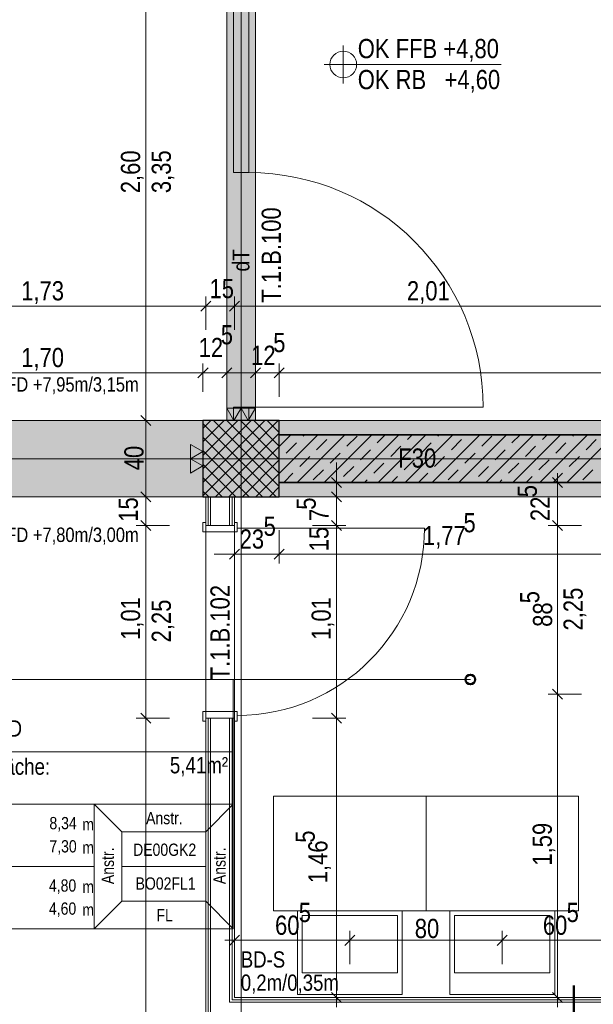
# Model space of a CAD drawing. Extents: x -420 to 300, y 62 to 1162.
# Tile 63 of 130: x -174 to -113, y 717 to 820. Entities that reach past the tile are written whole.
import ezdxf
from ezdxf.lldxf.tags import DXFTag

# ---------------------------------------------------------------- set-up
doc = ezdxf.new("R2010")
doc.units = 0
doc.layers.get('0').update_dxf_attribs({"lineweight": 35})
for name, color, linetype, lineweight, true_color in [('00 -Bauelemente -Dämmung innen', 7, 'Continuous', 9, 0xff7fe6), ('00 -Bauelemente -Gipskarton', 7, 'Continuous', 9, 0xff7fe6), ('00_Beschriftung UZ', 3, 'Continuous', 13, 0x00ff00), ('30 -33 Aussenwände- 3 Aussenstützen', 7, 'Continuous', 50, 0x0000dd), ('30 -34 Innenwände- 1 tragend', 7, 'Continuous', 13, 0xdd0806), ('30 -34 Innenwände- 2 nichttragend', 7, 'Continuous', 18, 0xff7fe6), ('30 -34 Innenwände- 4 Türen_Fenster', 9, 'Continuous', 15, 0x808080), ('30 -35 Decken- 1 Konstruktion-Träger- Stahlbeton', 7, 'grob-A06G9F4K8I', 13, 0x33aa00), ('30 -35 Decken- 11 Bodendurchbruch', 7, 'Continuous', 15, 0x599559), ('40 -41 Abwasser_Wasser_Gas- 1 Abwasser + sanitäre Anlagen', 7, 'Continuous', 9, 0xff6633), ('60 -61 Ausstattung -1 Möbel -verdeckt', 9, 'grob-A06G9F4K8I', 13, 0x808080), ('70 -72 Beschriftung- 2 Beschriftung Bauteile', 7, 'Continuous', 9, 0x9999ff), ('70 -75 Raumstempel- 1 Raumstempel', 1, 'Continuous', 50, 0xff0000), ('70 -75 Raumstempel-2 Verweislinie', 1, 'Continuous', 9, 0xff0000), ('70 -76 Bemaßung- 2 Allgemein', 9, 'Continuous', 5, 0x808080), ('iwb_Schraffur_ F30_feuerhemmend', 7, 'Continuous', 13, 0xff6600), ('iwb_Sichtbeton', 2, 'Continuous', 50, 0xffff00), ('iwb_Sichtbeton-Shading', 2, 'Continuous', 50, 0xffff00)]:
    doc.layers.add(name, color=color, linetype=linetype, lineweight=lineweight, true_color=true_color)
for name, color, linetype, lineweight in [('70 -71 Achsen- 1 Gebäudeachsen', 7, 'STRICHPUNKT2-A06G9F4J8I', 18), ('70 -72 Beschriftung- 5 Höhenkoten', 7, 'Continuous', 15), ('70 -75 Raumstempel- 3 Wandstempel', 7, 'Continuous', 50), ('Keine', 7, 'Continuous', 9)]:
    doc.layers.add(name, color=color, linetype=linetype, lineweight=lineweight)
doc.layers.add('iwb_Schraffur_Unterzug', color=7, linetype='Continuous', lineweight=5, true_color=0xffffcc, plot=False)
doc.styles.get("Standard").update_dxf_attribs({"font": 'ARIALN.TTF'})
tags = doc.linetypes.add('grob-A06G9F4K8I', pattern=[14, 3, -8, 3]).pattern_tags.tags
tags[8:9] = [DXFTag(74, 4), DXFTag(75, 0), DXFTag(340, '0'), DXFTag(46, 0.0), DXFTag(50, 0.0), DXFTag(44, 0.0), DXFTag(45, 0.0)]
tags[6:7] = [DXFTag(74, 4), DXFTag(75, 0), DXFTag(340, '0'), DXFTag(46, 0.0), DXFTag(50, 0.0), DXFTag(44, 0.0), DXFTag(45, 0.0)]
tags[4:5] = [DXFTag(74, 4), DXFTag(75, 0), DXFTag(340, '0'), DXFTag(46, 0.0), DXFTag(50, 0.0), DXFTag(44, 0.0), DXFTag(45, 0.0)]
tags = doc.linetypes.add('STRICHPUNKT2-A06G9F4J8I', pattern=[12.7, 6.35, -3.175, 0, -3.175]).pattern_tags.tags
tags[10:11] = [DXFTag(74, 4), DXFTag(75, 0), DXFTag(340, '0'), DXFTag(46, 0.0), DXFTag(50, 0.0), DXFTag(44, 0.0), DXFTag(45, 0.0)]
tags[8:9] = [DXFTag(74, 4), DXFTag(75, 0), DXFTag(340, '0'), DXFTag(46, 0.0), DXFTag(50, 0.0), DXFTag(44, 0.0), DXFTag(45, 0.0)]
tags[6:7] = [DXFTag(74, 4), DXFTag(75, 0), DXFTag(340, '0'), DXFTag(46, 0.0), DXFTag(50, 0.0), DXFTag(44, 0.0), DXFTag(45, 0.0)]
tags[4:5] = [DXFTag(74, 4), DXFTag(75, 0), DXFTag(340, '0'), DXFTag(46, 0.0), DXFTag(50, 0.0), DXFTag(44, 0.0), DXFTag(45, 0.0)]

# ---------------------------------------------------------------- blocks, each defined once
blk = doc.blocks.new('Shading-A06G9EZH8I', base_point=(-7.3, 831.65))
at = {"layer": 'iwb_Sichtbeton-Shading', "color": 51, "true_color": 0xffff7f}
for points in [[(-121.49, 776.65), (-146.3, 776.65), (-121.49, 777.25), (-146.3, 777.25)], [(-63.8, 776.65), (-121.49, 776.65), (-63.8, 777.25), (-121.49, 777.25)]]:
    blk.add_solid(points, dxfattribs=at)
blk = doc.blocks.new('Referenz-A06G9F4L8I')
at = {"layer": '00 -Bauelemente -Dämmung innen', "color": 0, "linetype": 'Continuous', "ltscale": 0.13}
for p, q in [((-153.5, 770.45), (-153.5, 767.45)), ((-151.5, 770.45), (-151.5, 767.45)), ((-153.5, 747.25), (-153.5, 679.15)), ((-151.5, 747.25), (-151.5, 717.45)), ((-110.3, 717.45), (-151.5, 717.45))]:
    blk.add_line(p, q, dxfattribs=at)
at = {"layer": '00 -Bauelemente -Gipskarton', "color": 0, "linetype": 'Continuous', "ltscale": 0.13}
for p, q in [((-154, 770.45), (-154, 767.45)), ((-153.75, 770.45), (-153.75, 767.45)), ((-153.5, 770.45), (-153.5, 767.45)), ((-151.5, 770.45), (-151.5, 767.45)), ((-151.25, 770.45), (-151.25, 767.45)), ((-151, 770.45), (-151, 767.45)), ((-154, 747.25), (-154, 679.15)), ((-153.75, 747.25), (-153.75, 679.15)), ((-153.5, 747.25), (-153.5, 679.15)), ((-151.5, 747.25), (-151.5, 717.45)), ((-151.25, 747.25), (-151.25, 717.7)), ((-151, 747.25), (-151, 717.95)), ((-110.55, 717.7), (-151.25, 717.7)), ((-110.8, 717.95), (-151, 717.95)), ((-110.3, 717.45), (-151.5, 717.45))]:
    blk.add_line(p, q, dxfattribs=at)
at = {"layer": '30 -33 Aussenwände- 3 Aussenstützen', "color": 0, "lineweight": 9}
for p, q in [((-154.3, 777.63), (-153.47, 778.45)), ((-154.3, 776.21), (-152.06, 778.45)), ((-154.3, 774.8), (-150.64, 778.45)), ((-154.3, 773.39), (-149.23, 778.45)), ((-154.3, 771.97), (-147.82, 778.45)), ((-154.3, 770.56), (-146.4, 778.45)), ((-154.3, 778.13), (-146.63, 770.45)), ((-153.21, 778.45), (-146.3, 771.54)), ((-151.8, 778.45), (-146.3, 772.95)), ((-150.38, 778.45), (-146.3, 774.37)), ((-148.97, 778.45), (-146.3, 775.78)), ((-147.55, 778.45), (-146.3, 777.2)), ((-154.3, 776.71), (-148.04, 770.45)), ((-152.99, 770.45), (-146.3, 777.14)), ((-151.57, 770.45), (-146.3, 775.73)), ((-150.3, 775.45), (-150.3, 773.45)), ((-154.3, 775.3), (-149.45, 770.45)), ((-151.3, 774.45), (-149.3, 774.45)), ((-154.3, 773.88), (-150.87, 770.45)), ((-150.16, 770.45), (-146.3, 774.32)), ((-154.3, 772.47), (-152.28, 770.45)), ((-148.75, 770.45), (-146.3, 772.9)), ((-147.33, 770.45), (-146.3, 771.49)), ((-154.3, 771.05), (-153.7, 770.45))]:
    blk.add_line(p, q, dxfattribs=at)
at = {"layer": '30 -33 Aussenwände- 3 Aussenstützen', "color": 0, "linetype": 'Continuous', "lineweight": -2, "ltscale": 0.25}
for p, q in [((-146.3, 778.45), (-154.3, 778.45)), ((-154.3, 778.45), (-154.3, 770.45)), ((-146.3, 770.45), (-146.3, 778.45)), ((-154.3, 770.45), (-146.3, 770.45))]:
    blk.add_line(p, q, dxfattribs=at)
at = {"layer": '30 -34 Innenwände- 1 tragend', "color": 0, "lineweight": 9}
for p, q in [((-146.3, 775.73), (-145.07, 776.95)), ((-146.3, 772.9), (-142.25, 776.95)), ((-146.3, 775.73), (-145.07, 776.95)), ((-146.3, 772.9), (-142.25, 776.95)), ((-144.42, 771.95), (-139.42, 776.95)), ((-144.42, 771.95), (-139.42, 776.95)), ((-143.8, 776.82), (-143.66, 776.95)), ((-143.8, 776.82), (-143.66, 776.95)), ((-142.38, 775.4), (-141.32, 776.46)), ((-142.38, 775.4), (-141.32, 776.46)), ((-141.59, 771.95), (-136.59, 776.95)), ((-141.59, 771.95), (-136.59, 776.95)), ((-139.2, 775.76), (-138.14, 776.82)), ((-139.2, 775.76), (-138.14, 776.82)), ((-138.76, 771.95), (-133.76, 776.95)), ((-138.76, 771.95), (-133.76, 776.95)), ((-136.02, 776.11), (-135.17, 776.95)), ((-136.02, 776.11), (-135.17, 776.95)), ((-135.93, 771.95), (-130.93, 776.95)), ((-135.93, 771.95), (-130.93, 776.95)), ((-133.1, 771.95), (-128.1, 776.95)), ((-133.1, 771.95), (-128.1, 776.95)), ((-132.84, 776.46), (-132.35, 776.95)), ((-132.84, 776.46), (-132.35, 776.95)), ((-130.27, 771.95), (-125.27, 776.95)), ((-130.27, 771.95), (-125.27, 776.95)), ((-129.65, 776.82), (-129.52, 776.95)), ((-129.65, 776.82), (-129.52, 776.95)), ((-128.24, 775.4), (-127.18, 776.46)), ((-128.24, 775.4), (-127.18, 776.46)), ((-127.45, 771.95), (-122.45, 776.95)), ((-127.45, 771.95), (-122.45, 776.95)), ((-125.06, 775.76), (-124, 776.82)), ((-125.06, 775.76), (-124, 776.82)), ((-124.62, 771.95), (-119.62, 776.95)), ((-124.62, 771.95), (-119.62, 776.95)), ((-121.88, 776.11), (-121.03, 776.95)), ((-121.88, 776.11), (-121.03, 776.95)), ((-121.79, 771.95), (-116.79, 776.95)), ((-121.79, 771.95), (-116.79, 776.95)), ((-118.96, 771.95), (-113.96, 776.95)), ((-118.96, 771.95), (-113.96, 776.95)), ((-118.69, 776.46), (-118.2, 776.95)), ((-118.69, 776.46), (-118.2, 776.95)), ((-116.13, 771.95), (-111.13, 776.95)), ((-116.13, 771.95), (-111.13, 776.95)), ((-115.51, 776.82), (-115.38, 776.95)), ((-115.51, 776.82), (-115.38, 776.95)), ((-114.1, 775.4), (-113.04, 776.46)), ((-114.1, 775.4), (-113.04, 776.46)), ((-145.56, 775.05), (-144.5, 776.11)), ((-145.56, 775.05), (-144.5, 776.11)), ((-134.6, 774.7), (-133.54, 775.76)), ((-134.6, 774.7), (-133.54, 775.76)), ((-131.42, 775.05), (-130.36, 776.11)), ((-131.42, 775.05), (-130.36, 776.11)), ((-120.46, 774.7), (-119.4, 775.76)), ((-120.46, 774.7), (-119.4, 775.76)), ((-117.28, 775.05), (-116.22, 776.11)), ((-117.28, 775.05), (-116.22, 776.11)), ((-144.15, 773.63), (-143.09, 774.7)), ((-144.15, 773.63), (-143.09, 774.7)), ((-140.97, 773.99), (-139.91, 775.05)), ((-140.97, 773.99), (-139.91, 775.05)), ((-137.79, 774.34), (-136.72, 775.4)), ((-137.79, 774.34), (-136.72, 775.4)), ((-130.01, 773.63), (-128.95, 774.7)), ((-130.01, 773.63), (-128.95, 774.7)), ((-126.83, 773.99), (-125.76, 775.05)), ((-126.83, 773.99), (-125.76, 775.05)), ((-123.64, 774.34), (-122.58, 775.4)), ((-123.64, 774.34), (-122.58, 775.4)), ((-115.87, 773.63), (-114.8, 774.7)), ((-115.87, 773.63), (-114.8, 774.7)), ((-146.3, 774.32), (-146.27, 774.34)), ((-146.3, 774.32), (-146.27, 774.34)), ((-139.55, 772.57), (-138.49, 773.63)), ((-139.55, 772.57), (-138.49, 773.63)), ((-136.37, 772.93), (-135.31, 773.99)), ((-136.37, 772.93), (-135.31, 773.99)), ((-133.19, 773.28), (-132.13, 774.34)), ((-133.19, 773.28), (-132.13, 774.34)), ((-125.41, 772.57), (-124.35, 773.63)), ((-125.41, 772.57), (-124.35, 773.63)), ((-122.23, 772.93), (-121.17, 773.99)), ((-122.23, 772.93), (-121.17, 773.99)), ((-119.05, 773.28), (-117.99, 774.34)), ((-119.05, 773.28), (-117.99, 774.34)), ((-145.83, 771.95), (-144.86, 772.93)), ((-145.83, 771.95), (-144.86, 772.93)), ((-142.74, 772.22), (-141.67, 773.28)), ((-142.74, 772.22), (-141.67, 773.28)), ((-134.52, 771.95), (-133.9, 772.57)), ((-134.52, 771.95), (-133.9, 772.57)), ((-131.69, 771.95), (-130.71, 772.93)), ((-131.69, 771.95), (-130.71, 772.93)), ((-128.59, 772.22), (-127.53, 773.28)), ((-128.59, 772.22), (-127.53, 773.28)), ((-120.38, 771.95), (-119.75, 772.57)), ((-120.38, 771.95), (-119.75, 772.57)), ((-117.55, 771.95), (-116.57, 772.93)), ((-117.55, 771.95), (-116.57, 772.93)), ((-114.45, 772.22), (-113.39, 773.28)), ((-114.45, 772.22), (-113.39, 773.28)), ((-137.35, 771.95), (-137.08, 772.22)), ((-137.35, 771.95), (-137.08, 772.22)), ((-123.2, 771.95), (-122.94, 772.22)), ((-123.2, 771.95), (-122.94, 772.22))]:
    blk.add_line(p, q, dxfattribs=at)
at = {"layer": '30 -34 Innenwände- 1 tragend', "color": 0, "linetype": 'Continuous', "ltscale": 0.13}
for p, q in [((-146.3, 771.95), (-146.3, 776.95)), ((-146.3, 776.95), (-63.8, 776.95)), ((-146.3, 771.95), (-110.8, 771.95))]:
    blk.add_line(p, q, dxfattribs=at)
at = {"layer": '30 -34 Innenwände- 1 tragend', "color": 0, "lineweight": 35}
for p, q in [((-146.3, 776.95), (-63.8, 776.95)), ((-146.3, 771.95), (-63.8, 771.95))]:
    blk.add_line(p, q, dxfattribs=at)
at = {"layer": '30 -34 Innenwände- 2 nichttragend', "color": 0, "linetype": 'Continuous', "ltscale": 0.18}
for p, q in [((-148.8, 778.45), (-151.8, 778.45)), ((-151.55, 778.45), (-151.8, 778.45)), ((-151.55, 778.45), (-151.8, 778.45)), ((-151.3, 778.45), (-151.55, 778.45)), ((-148.8, 778.45), (-151.55, 778.45)), ((-149.3, 778.45), (-151.3, 778.45)), ((-149.05, 778.45), (-149.3, 778.45)), ((-148.8, 778.45), (-149.05, 778.45)), ((-154, 770.45), (-154, 767.45)), ((-154, 770.45), (-151, 770.45)), ((-151, 770.45), (-151, 767.45)), ((-154, 767.45), (-154, 767.77)), ((-151, 767.45), (-151, 767.77)), ((-154, 747.25), (-154, 746.93)), ((-154, 747.25), (-154, 679.15)), ((-151, 747.25), (-151, 718.25)), ((-151, 747.25), (-151, 746.93)), ((-110.8, 717.95), (-151, 717.95))]:
    blk.add_line(p, q, dxfattribs=at)
at = {"layer": '30 -34 Innenwände- 4 Türen_Fenster', "color": 0, "linetype": 'grob-A06G9F4K8I', "ltscale": 0.15}
for p, q in [((-151.8, 778.45), (-151.8, 830.45)), ((-148.8, 778.45), (-148.8, 830.45)), ((-149.5, 779.85), (-124.9, 779.85)), ((-154, 767.45), (-154, 747.25)), ((-151, 767.45), (-151, 747.25)), ((-150.7, 767.17), (-131.06, 767.17))]:
    blk.add_line(p, q, dxfattribs=at)
at = {"layer": '30 -34 Innenwände- 4 Türen_Fenster', "color": 0, "linetype": 'Continuous', "ltscale": 0.15}
for p, q in [((-151.1, 804.45), (-151.1, 830.45)), ((-149.5, 830.45), (-149.5, 804.45)), ((-149.5, 804.45), (-151.1, 804.45)), ((-151.1, 778.45), (-151.1, 779.85)), ((-151.1, 779.85), (-149.5, 779.85)), ((-149.5, 779.85), (-149.5, 778.45)), ((-149.5, 778.45), (-151.1, 778.45))]:
    blk.add_line(p, q, dxfattribs=at)
at = {"layer": '30 -34 Innenwände- 4 Türen_Fenster', "color": 0}
for p, q in [((-154, 767.77), (-154.3, 767.77)), ((-154.3, 767.77), (-154.3, 766.77)), ((-154, 767.45), (-154, 767.77)), ((-151, 767.45), (-154, 767.45)), ((-150.7, 767.77), (-151, 767.77)), ((-151, 767.77), (-151, 767.45)), ((-150.7, 767.17), (-150.7, 767.77)), ((-150.7, 766.77), (-150.7, 767.17)), ((-154.3, 766.77), (-150.7, 766.77)), ((-154.3, 746.93), (-154.3, 747.93)), ((-154.3, 747.93), (-150.7, 747.93)), ((-150.7, 747.93), (-150.7, 747.53)), ((-154, 746.93), (-154.3, 746.93)), ((-151, 747.25), (-154, 747.25)), ((-154, 747.25), (-154, 746.93)), ((-151, 746.93), (-151, 747.25)), ((-150.7, 746.93), (-151, 746.93)), ((-150.7, 747.53), (-150.7, 746.93))]:
    blk.add_line(p, q, dxfattribs=at)
at = {"layer": '30 -34 Innenwände- 4 Türen_Fenster', "color": 0, "linetype": 'grob-A06G9F4K8I', "ltscale": 0.15}
for centre, major_axis in [((-149.5, 779.85), (24.6, 0)), ((-150.7, 767.17), (0, -19.64))]:
    blk.add_ellipse(centre, major_axis=major_axis, ratio=1, start_param=0, end_param=1.570796, dxfattribs=at)
at = {"layer": '30 -35 Decken- 1 Konstruktion-Träger- Stahlbeton', "color": 0}
for p, q in [((-298.3, 778.45), (-2.3, 778.45)), ((-298.3, 770.45), (-2.3, 770.45))]:
    blk.add_line(p, q, dxfattribs=at)
at = {"layer": '40 -41 Abwasser_Wasser_Gas- 1 Abwasser + sanitäre Anlagen', "color": 0, "linetype": 'Continuous', "ltscale": 0.13}
for p, q in [((-144.4, 718.25), (-144.4, 727.05)), ((-144.4, 727.05), (-133.4, 727.05)), ((-133.4, 727.05), (-133.4, 718.25)), ((-128.4, 718.25), (-128.4, 727.05)), ((-128.4, 727.05), (-117.4, 727.05)), ((-117.4, 727.05), (-117.4, 718.25)), ((-143.9, 720.55), (-143.9, 726.55)), ((-143.9, 726.55), (-133.9, 726.55)), ((-133.9, 726.55), (-133.9, 720.55)), ((-127.9, 720.55), (-127.9, 726.55)), ((-127.9, 726.55), (-117.9, 726.55)), ((-117.9, 726.55), (-117.9, 720.55)), ((-133.9, 720.55), (-143.9, 720.55)), ((-117.9, 720.55), (-127.9, 720.55)), ((-133.4, 718.25), (-144.4, 718.25)), ((-117.4, 718.25), (-128.4, 718.25))]:
    blk.add_line(p, q, dxfattribs=at)
at = {"layer": '60 -61 Ausstattung -1 Möbel -verdeckt', "color": 0, "linetype": 'grob-A06G9F4K8I', "ltscale": 0.13}
for p, q in [((-146.9, 739.05), (-130.9, 739.05)), ((-146.9, 727.05), (-146.9, 739.05)), ((-130.9, 739.05), (-130.9, 727.05)), ((-130.9, 739.05), (-114.9, 739.05)), ((-130.9, 727.05), (-130.9, 739.05)), ((-114.9, 739.05), (-114.9, 727.05)), ((-130.9, 727.05), (-146.9, 727.05)), ((-114.9, 727.05), (-130.9, 727.05))]:
    blk.add_line(p, q, dxfattribs=at)
at = {"layer": '70 -71 Achsen- 1 Gebäudeachsen', "color": 0, "linetype": 'STRICHPUNKT2-A06G9F4J8I', "ltscale": 0.18}
for p, q in [((-150.3, 1084.39), (-150.3, 84.95)), ((-387.24, 774.45), (76.5, 774.45))]:
    blk.add_line(p, q, dxfattribs=at)
at = {"layer": '70 -72 Beschriftung- 2 Beschriftung Bauteile', "color": 0}
for p, q in [((-151.05, 778.45), (-151.8, 779.75)), ((-151.8, 779.75), (-150.3, 779.75)), ((-150.3, 779.75), (-151.05, 778.45)), ((-149.55, 778.45), (-150.3, 779.75)), ((-150.3, 779.75), (-148.8, 779.75)), ((-148.8, 779.75), (-149.55, 778.45)), ((-155.6, 775.95), (-154.3, 775.2)), ((-155.6, 774.45), (-155.6, 775.95)), ((-154.3, 775.2), (-155.6, 774.45)), ((-155.6, 774.45), (-154.3, 773.7)), ((-155.6, 772.95), (-155.6, 774.45)), ((-154.3, 773.7), (-155.6, 772.95))]:
    blk.add_line(p, q, dxfattribs=at)
at = {"layer": '70 -72 Beschriftung- 2 Beschriftung Bauteile', "color": 0, "lineweight": 0}
for points in [[(-151.05, 778.45), (-151.8, 779.75), (-151.05, 779.75)], [(-151.05, 778.45), (-151.05, 779.75), (-150.3, 779.75)], [(-149.55, 778.45), (-150.3, 779.75), (-149.55, 779.75)], [(-149.55, 778.45), (-149.55, 779.75), (-148.8, 779.75)], [(-155.6, 774.45), (-155.6, 775.95), (-154.3, 775.2)], [(-155.6, 772.95), (-155.6, 774.45), (-154.3, 773.7)]]:
    blk.add_solid(points, dxfattribs=at)
at = {"layer": '70 -72 Beschriftung- 5 Höhenkoten', "color": 0, "linetype": 'Continuous', "ltscale": 0.15}
for p, q in [((-139.58, 813.79), (-139.58, 817.79)), ((-139.58, 815.79), (-139.58, 817.19)), ((-141.58, 815.79), (-123.02, 815.79)), ((-140.98, 815.79), (-139.58, 815.79)), ((-138.18, 815.79), (-139.58, 815.79)), ((-139.58, 815.79), (-139.58, 814.39))]:
    blk.add_line(p, q, dxfattribs=at)
for major_axis in [(0, 1.4), (1.4, 0), (-1.4, 0), (0, -1.4)]:
    blk.add_ellipse((-139.58, 815.79), major_axis=major_axis, ratio=1, start_param=0, end_param=1.570796, dxfattribs=at)
at = {"layer": '70 -75 Raumstempel- 1 Raumstempel', "color": 0, "lineweight": 9}
for p, q in [((-151.12, 751.3), (-187.44, 751.3)), ((-151.12, 725.16), (-151.12, 751.3)), ((-151.12, 743.7), (-187.44, 743.7)), ((-187.44, 738.23), (-165.71, 738.23)), ((-162.83, 735.33), (-165.71, 738.23)), ((-151.12, 738.23), (-165.71, 738.23)), ((-165.71, 738.23), (-165.71, 725.16)), ((-154, 735.33), (-151.12, 738.23)), ((-162.83, 728.06), (-162.83, 735.33)), ((-162.83, 735.33), (-154, 735.33)), ((-154, 728.06), (-154, 735.33)), ((-187.44, 731.69), (-165.71, 731.69)), ((-154, 731.69), (-162.83, 731.69)), ((-162.83, 728.06), (-165.71, 725.16)), ((-162.83, 728.06), (-154, 728.06)), ((-154, 728.06), (-151.12, 725.16)), ((-151.12, 725.16), (-187.44, 725.16))]:
    blk.add_line(p, q, dxfattribs=at)
at = {"layer": '70 -75 Raumstempel- 3 Wandstempel', "color": 0, "linetype": 'Continuous', "ltscale": 0.5}
blk.add_line((-115.4, 715.2), (-115.4, 719.2), dxfattribs=at)
at = {"layer": '70 -75 Raumstempel-2 Verweislinie', "color": 0}
blk.add_line((-126.25, 751.3), (-151.12, 751.3), dxfattribs=at)
at = {"layer": '70 -75 Raumstempel-2 Verweislinie', "color": 0, "linetype": 'ByBlock', "lineweight": 50, "ltscale": 0.5}
blk.add_circle((-126.25, 751.3), 0.5, dxfattribs=at)
at = {"layer": '70 -76 Bemaßung- 2 Allgemein', "color": 0, "linetype": 'Continuous', "ltscale": 0.13}
for p, q in [((-160.3, 779.51), (-160.3, 829.39)), ((-154, 787.95), (-154, 791.45)), ((-154, 787.95), (-154, 791.45)), ((-151, 787.95), (-151, 791.45)), ((-151, 787.95), (-151, 791.45)), ((-155.06, 790.45), (-187.54, 790.45)), ((-153, 790.45), (-155.06, 790.45)), ((-155, 790.45), (-152.94, 790.45)), ((-152.06, 790.45), (-152.94, 790.45)), ((-150, 790.45), (-152.06, 790.45)), ((-152, 790.45), (-149.94, 790.45)), ((-111.86, 790.45), (-149.94, 790.45)), ((-154.3, 781.45), (-154.3, 784.45)), ((-154.3, 781.45), (-154.3, 784.45)), ((-151.8, 781.45), (-151.8, 784.45)), ((-148.8, 781.45), (-148.8, 784.45)), ((-146.3, 780.95), (-146.3, 784.45)), ((-146.3, 780.95), (-146.3, 784.45)), ((-155.36, 783.45), (-187.24, 783.45)), ((-155.36, 783.45), (-156.42, 783.45)), ((-153.3, 783.45), (-155.36, 783.45)), ((-153.3, 783.45), (-155.36, 783.45)), ((-151.8, 783.45), (-154.3, 783.45)), ((-152.8, 783.45), (-150.74, 783.45)), ((-150.74, 783.45), (-149.68, 783.45)), ((-149.8, 783.45), (-147.74, 783.45)), ((-147.36, 783.45), (-147.74, 783.45)), ((-145.3, 783.45), (-147.36, 783.45)), ((-147.3, 783.45), (-145.24, 783.45)), ((-64.86, 783.45), (-145.24, 783.45)), ((-160.3, 777.45), (-160.3, 779.51)), ((-160.3, 779.45), (-160.3, 777.39)), ((-157.8, 778.45), (-161.3, 778.45)), ((-157.8, 778.45), (-161.3, 778.45)), ((-160.3, 771.51), (-160.3, 777.39)), ((-140.3, 773.01), (-140.3, 774.07)), ((-140.3, 770.95), (-140.3, 773.01)), ((-140.3, 771.51), (-140.3, 772.57)), ((-117.1, 772.95), (-117.1, 770.89)), ((-160.3, 769.45), (-160.3, 771.51)), ((-160.3, 771.45), (-160.3, 769.39)), ((-142.8, 771.95), (-139.3, 771.95)), ((-140.3, 770.45), (-140.3, 771.95)), ((-140.3, 769.45), (-140.3, 771.51)), ((-140.3, 771.45), (-140.3, 769.39)), ((-114.6, 771.95), (-118.1, 771.95)), ((-157.8, 770.45), (-161.3, 770.45)), ((-157.8, 770.45), (-161.3, 770.45)), ((-142.8, 770.45), (-139.3, 770.45)), ((-142.8, 770.45), (-139.3, 770.45)), ((-140.3, 767.45), (-140.3, 770.45)), ((-117.1, 768.51), (-117.1, 770.89)), ((-160.3, 768.51), (-160.3, 769.39)), ((-140.3, 769.39), (-140.3, 768.33)), ((-160.3, 766.45), (-160.3, 768.51)), ((-160.3, 768.45), (-160.3, 766.39)), ((-140.3, 768.45), (-140.3, 766.39)), ((-140.3, 768.45), (-140.3, 766.39)), ((-117.1, 766.45), (-117.1, 768.51)), ((-117.1, 768.45), (-117.1, 766.39)), ((-157.8, 767.45), (-161.3, 767.45)), ((-157.8, 767.45), (-161.3, 767.45)), ((-142.8, 767.45), (-139.3, 767.45)), ((-142.8, 767.45), (-139.3, 767.45)), ((-114.6, 767.45), (-118.1, 767.45)), ((-114.6, 767.45), (-118.1, 767.45)), ((-160.3, 748.31), (-160.3, 766.39)), ((-151, 766.95), (-151, 763.45)), ((-146.3, 766.95), (-146.3, 763.45)), ((-146.3, 766.95), (-146.3, 763.45)), ((-140.3, 748.31), (-140.3, 766.39)), ((-140.3, 766.39), (-140.3, 765.33)), ((-117.1, 750.81), (-117.1, 766.39)), ((-152.06, 764.45), (-153.12, 764.45)), ((-150, 764.45), (-152.06, 764.45)), ((-151, 764.45), (-146.3, 764.45)), ((-147.3, 764.45), (-145.24, 764.45)), ((-147.3, 764.45), (-145.24, 764.45)), ((-145.24, 764.45), (-144.18, 764.45)), ((-145.24, 764.45), (-111.86, 764.45)), ((-117.1, 748.75), (-117.1, 750.81)), ((-117.1, 750.75), (-117.1, 748.69)), ((-114.6, 749.75), (-118.1, 749.75)), ((-114.6, 749.75), (-118.1, 749.75)), ((-117.1, 719.01), (-117.1, 748.69)), ((-160.3, 746.25), (-160.3, 748.31)), ((-160.3, 748.25), (-160.3, 746.19)), ((-140.3, 746.25), (-140.3, 748.31)), ((-140.3, 748.25), (-140.3, 746.19)), ((-157.8, 747.25), (-161.3, 747.25)), ((-157.8, 747.25), (-161.3, 747.25)), ((-142.8, 747.25), (-139.3, 747.25)), ((-142.8, 747.25), (-139.3, 747.25)), ((-160.3, 680.21), (-160.3, 746.19)), ((-140.3, 719.01), (-140.3, 746.19)), ((-151, 721.45), (-151, 724.95)), ((-138.9, 721.45), (-138.9, 724.95)), ((-138.9, 721.45), (-138.9, 724.95)), ((-122.9, 721.45), (-122.9, 724.95)), ((-122.9, 721.45), (-122.9, 724.95)), ((-152, 723.95), (-149.94, 723.95)), ((-139.96, 723.95), (-149.94, 723.95)), ((-137.9, 723.95), (-139.96, 723.95)), ((-139.9, 723.95), (-137.84, 723.95)), ((-123.96, 723.95), (-137.84, 723.95)), ((-121.9, 723.95), (-123.96, 723.95)), ((-123.9, 723.95), (-121.84, 723.95)), ((-111.86, 723.95), (-121.84, 723.95)), ((-140.3, 716.95), (-140.3, 719.01)), ((-117.1, 716.95), (-117.1, 719.01)), ((-142.8, 717.95), (-139.3, 717.95)), ((-114.6, 717.95), (-118.1, 717.95))]:
    blk.add_line(p, q, dxfattribs=at)
at = {"layer": '70 -76 Bemaßung- 2 Allgemein', "color": 0, "linetype": 'Continuous', "lineweight": 20, "ltscale": 0.2}
for p, q in [((-153.47, 790.98), (-154.53, 789.92)), ((-154.53, 789.92), (-153.47, 790.98)), ((-151.53, 789.92), (-150.47, 790.98)), ((-150.47, 790.98), (-151.53, 789.92)), ((-153.77, 783.98), (-154.83, 782.92)), ((-153.77, 783.98), (-154.83, 782.92)), ((-152.33, 782.92), (-151.27, 783.98)), ((-149.33, 782.92), (-148.27, 783.98)), ((-146.83, 782.92), (-145.77, 783.98)), ((-145.77, 783.98), (-146.83, 782.92)), ((-159.77, 777.92), (-160.83, 778.98)), ((-160.83, 778.98), (-159.77, 777.92)), ((-139.77, 771.42), (-140.83, 772.48)), ((-117.63, 772.48), (-116.57, 771.42)), ((-160.83, 770.98), (-159.77, 769.92)), ((-159.77, 769.92), (-160.83, 770.98)), ((-140.83, 770.98), (-139.77, 769.92)), ((-139.77, 769.92), (-140.83, 770.98)), ((-160.83, 767.98), (-159.77, 766.92)), ((-159.77, 766.92), (-160.83, 767.98)), ((-140.83, 767.98), (-139.77, 766.92)), ((-140.83, 767.98), (-139.77, 766.92)), ((-117.63, 767.98), (-116.57, 766.92)), ((-116.57, 766.92), (-117.63, 767.98)), ((-150.47, 764.98), (-151.53, 763.92)), ((-146.83, 763.92), (-145.77, 764.98)), ((-146.83, 763.92), (-145.77, 764.98)), ((-116.57, 749.22), (-117.63, 750.28)), ((-117.63, 750.28), (-116.57, 749.22)), ((-160.83, 747.78), (-159.77, 746.72)), ((-159.77, 746.72), (-160.83, 747.78)), ((-140.83, 747.78), (-139.77, 746.72)), ((-139.77, 746.72), (-140.83, 747.78)), ((-151.53, 723.42), (-150.47, 724.48)), ((-138.37, 724.48), (-139.43, 723.42)), ((-139.43, 723.42), (-138.37, 724.48)), ((-123.43, 723.42), (-122.37, 724.48)), ((-122.37, 724.48), (-123.43, 723.42)), ((-139.77, 717.42), (-140.83, 718.48)), ((-116.57, 717.42), (-117.63, 718.48))]:
    blk.add_line(p, q, dxfattribs=at)
at = {"layer": '00_Beschriftung UZ', "color": 0, "linetype": 'Continuous', "ltscale": 0.13, "char_height": 1.5103, "attachment_point": 1}
for s, insert in [('{\\fArial Narrow;UK FD +7,95m/3,15m}', (-177.82, 783)), ('{\\fArial Narrow;UK FD +7,80m/3,00m}', (-177.82, 767.23))]:
    blk.add_mtext(s, dxfattribs=dict(at, insert=insert))
at = {"layer": '30 -35 Decken- 11 Bodendurchbruch', "color": 0, "linetype": 'Continuous', "ltscale": 0.15, "char_height": 1.7, "attachment_point": 1}
for s, insert in [('{\\fArial Narrow;BD-S}', (-150.33, 722.79)), ('{\\fArial Narrow;0,2m/0,35m}', (-150.33, 720.36))]:
    blk.add_mtext(s, dxfattribs=dict(at, insert=insert))
at = {"layer": '70 -72 Beschriftung- 5 Höhenkoten', "color": 0, "linetype": 'ByBlock', "ltscale": 0.15, "char_height": 2.0138, "attachment_point": 1}
for s, insert in [('{\\fArial Narrow;OK FFB +4,80}', (-138.06, 818.47)), ('{\\fArial Narrow;OK RB   +4,60}', (-138.06, 815.22))]:
    blk.add_mtext(s, dxfattribs=dict(at, insert=insert))
at = {"layer": '70 -75 Raumstempel- 1 Raumstempel', "color": 0, "linetype": 'Continuous', "ltscale": 0.5, "attachment_point": 1}
for s, insert, char_height, rotation in [('{\\fArial Narrow;Vorraum WC D}', (-186.57, 747.02), 1.7117, 0), ('{\\fArial Narrow;5,41m²}', (-157.77, 743.17), 1.7117, 0), ('{\\fArial Narrow;Netto Raumfläche:}', (-186.57, 743.02), 1.7117, 0), ('{\\fArial Narrow;Anstr.}', (-160.27, 737.41), 1.2838, 0), ('{\\fArial Narrow;8,34}', (-170.41, 736.88), 1.2838, 0), ('{\\fArial Narrow;m}', (-166.96, 736.75), 1.2838, 0), ('{\\fArial Narrow;7,30}', (-170.41, 734.45), 1.2838, 0), ('{\\fArial Narrow;Anstr.}', (-164.93, 729.84), 1.2838, 90), ('{\\fArial Narrow;Anstr.}', (-153.21, 729.84), 1.2838, 90), ('{\\fArial Narrow;m}', (-166.96, 734.32), 1.2838, 0), ('{\\fArial Narrow;DE00GK2}', (-161.63, 734.09), 1.2838, 0), ('{\\fArial Narrow;4,80}', (-170.46, 730.34), 1.2838, 0), ('{\\fArial Narrow;BO02FL1}', (-161.37, 730.55), 1.2838, 0), ('{\\fArial Narrow;m}', (-166.96, 730.21), 1.2838, 0), ('{\\fArial Narrow;4,60}', (-170.46, 727.92), 1.2838, 0), ('{\\fArial Narrow;m}', (-166.96, 727.8), 1.2838, 0), ('{\\fArial Narrow;FL}', (-159.18, 727.23), 1.2838, 0)]:
    blk.add_mtext(s, dxfattribs=dict(at, insert=insert, char_height=char_height, rotation=rotation))
at = {"layer": '70 -75 Raumstempel- 3 Wandstempel', "color": 0, "linetype": 'Continuous', "ltscale": 0.5, "insert": (-133.81, 775.53), "char_height": 2.0138, "attachment_point": 1}
blk.add_mtext('{\\fArial Narrow;F30}', dxfattribs=at)
at = {"layer": '70 -76 Bemaßung- 2 Allgemein', "color": 0, "linetype": 'Continuous', "ltscale": 0.13, "char_height": 2.0138, "attachment_point": 1, "rotation": 90}
for s, insert in [('{\\fArial Narrow;2,60}', (-162.91, 802.29)), ('{\\fArial Narrow;3,35}', (-159.68, 802.3)), ('{\\fArial Narrow;40}', (-162.55, 773.24)), ('{\\fArial Narrow;5}', (-121.28, 770.41)), ('{\\fArial Narrow;15}', (-163.14, 767.84)), ('{\\fArial Narrow;5}', (-144.48, 769.1)), ('{\\fArial Narrow;22}', (-119.94, 767.91)), ('{\\fArial Narrow;7}', (-143.14, 767.92)), ('{\\fArial Narrow;15}', (-143.14, 764.74)), ('{\\fArial Narrow;2,25}', (-116.48, 756.44)), ('{\\fArial Narrow;1,01}', (-162.91, 755.45)), ('{\\fArial Narrow;2,25}', (-159.68, 755.19)), ('{\\fArial Narrow;1,01}', (-142.91, 755.45)), ('{\\fArial Narrow;5}', (-121.03, 759.29)), ('{\\fArial Narrow;88}', (-119.68, 756.82)), ('{\\fArial Narrow;1,59}', (-119.71, 731.78)), ('{\\fArial Narrow;5}', (-144.59, 734.18)), ('{\\fArial Narrow;1,46}', (-143.25, 729.93))]:
    blk.add_mtext(s, dxfattribs=dict(at, insert=insert))
at = {"layer": '70 -76 Bemaßung- 2 Allgemein', "color": 0, "linetype": 'Continuous', "ltscale": 0.13, "char_height": 2.0138, "attachment_point": 1}
for s, insert in [('{\\fArial Narrow;1,73}', (-173.37, 793.07)), ('{\\fArial Narrow;15}', (-153.61, 793.3)), ('{\\fArial Narrow;2,01}', (-132.9, 793.07)), ('{\\fArial Narrow;5}', (-152.43, 788.46)), ('{\\fArial Narrow;12}', (-154.75, 787.12)), ('{\\fArial Narrow;5}', (-146.93, 787.64)), ('{\\fArial Narrow;1,70}', (-173.37, 786.07)), ('{\\fArial Narrow;12}', (-149.25, 786.3)), ('{\\fArial Narrow;5}', (-147.94, 768.38)), ('{\\fArial Narrow;5}', (-126.97, 768.75)), ('{\\fArial Narrow;1,77}', (-131.22, 767.4)), ('{\\fArial Narrow;23}', (-150.45, 767.04)), ('{\\fArial Narrow;5}', (-144.25, 727.88)), ('{\\fArial Narrow;5}', (-116.15, 727.88)), ('{\\fArial Narrow;60}', (-146.74, 726.54)), ('{\\fArial Narrow;80}', (-132.08, 726.2)), ('{\\fArial Narrow;60}', (-118.64, 726.54))]:
    blk.add_mtext(s, dxfattribs=dict(at, insert=insert))
at = {"layer": 'Keine', "color": 0, "linetype": 'Continuous', "ltscale": 0.13, "attachment_point": 1, "rotation": 90}
for s, insert, char_height in [('{\\fArial Narrow;T.1.B.100}', (-148.14, 790.81), 2.0138), ('{\\fArial Narrow;dT}', (-151.19, 794.08), 1.7621), ('{\\fArial Narrow;T.1.B.102}', (-153.52, 751.21), 2.0138)]:
    blk.add_mtext(s, dxfattribs=dict(at, insert=insert, char_height=char_height))
blk = doc.blocks.new('Referenz-A06G9F4N8I')
at = {"layer": 'iwb_Schraffur_ F30_feuerhemmend', "linetype": 'Continuous', "ltscale": 0.13}
blk.add_solid([(-154.3, 776.95), (-63.8, 776.95), (-154.3, 771.95), (-63.8, 771.95)], dxfattribs=at)
at = {"layer": 'iwb_Schraffur_Unterzug', "linetype": 'Continuous', "ltscale": 0.13}
for points in [[(-151.81, 778.45), (-151.81, 830.45), (-148.8, 778.45), (-148.8, 830.45)], [(-298.3, 774.45), (-298.3, 778.45), (76.5, 778.45)], [(-298.3, 774.45), (76.5, 778.45), (76.5, 774.88)], [(-298.3, 774.45), (76.5, 774.88), (76.5, 774.02)], [(-298.3, 774.45), (76.5, 774.02), (76.5, 770.45)], [(-298.3, 774.45), (76.5, 770.45), (-298.3, 770.45)]]:
    blk.add_solid(points, dxfattribs=at)
at = {"layer": 'iwb_Sichtbeton', "linetype": 'Continuous', "ltscale": 0.5}
blk.add_solid([(-146.3, 776.65), (-146.3, 777.25), (-63.8, 776.65), (-63.8, 777.25)], dxfattribs=at)

msp = doc.modelspace()

# ---------------------------------------------------------------- block references
at = {"color": 8, "lineweight": 25, "ltscale": 0.25, "true_color": 0x808080}
for name in ['Referenz-A06G9F4L8I', 'Referenz-A06G9F4N8I']:
    msp.add_blockref(name, (0, 0), dxfattribs=at)
msp.add_blockref('Shading-A06G9EZH8I', (-7.3, 831.65))

doc.saveas('drawing.dxf')
